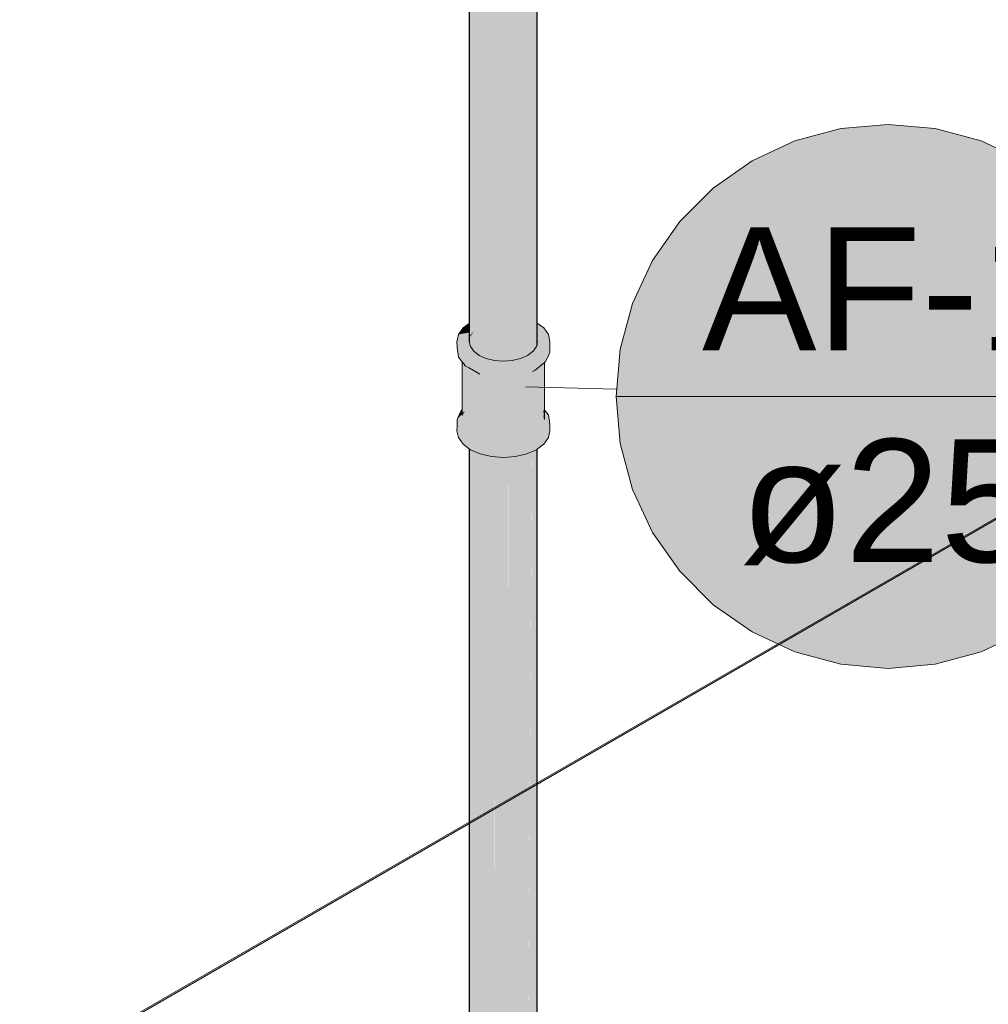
# Model space of a CAD drawing. Header units: millimetres. Extents: x 2 to 902, y -447 to 199.
# Tile 52 of 255: x 23.3 to 25.03, y 55.8 to 57.57. Entities that reach past the tile are written whole.
import ezdxf

# ---------------------------------------------------------------- set-up
doc = ezdxf.new("R2010")
doc.units = ezdxf.units.MM
doc.header["$MEASUREMENT"] = 0
doc.linetypes.add('NULL', pattern=[0])
for name, color, linetype, lineweight in [('AF-Colunas', 4, 'Continuous', 13), ('AF-Condutos', 4, 'Continuous', 25), ('AF-Indicação coluna', 5, 'Continuous', 13), ('IFC-Laje-Contorno', 134, 'Continuous', 5)]:
    doc.layers.add(name, color=color, linetype=linetype, lineweight=lineweight)
doc.styles.add('Arial', font='arial.ttf')

msp = doc.modelspace()

# ---------------------------------------------------------------- hatches: boundary and pattern name
at = {"layer": 'AF-Colunas', "linetype": 'Continuous'}
for points in [[(24.0852, 56.8186), (24.0935, 56.807), (24.1045, 56.7987), (24.1068, 56.797), (24.1045, 56.8024), (24.1068, 56.797), (24.124, 56.7894), (24.1441, 56.7846), (24.1657, 56.7829), (24.1872, 56.7846), (24.2073, 56.7894), (24.2246, 56.797), (24.2262, 56.7982), (24.2262, 56.8014), (24.2262, 56.7982), (24.2378, 56.807), (24.2329, 56.8199), (24.2262, 56.8143), (24.2329, 56.8199), (24.2378, 56.807), (24.2461, 56.8186), (24.249, 56.831), (24.2486, 56.8428), (24.2449, 56.8348), (24.2412, 56.8267), (24.2449, 56.8348), (24.2486, 56.8428), (24.2383, 56.8583), (24.2394, 56.8509), (24.2394, 56.851), (24.2393, 56.851), (24.2371, 56.8657), (24.2363, 56.871), (24.2363, 56.8711), (24.2363, 56.8717), (24.2363, 56.8711), (24.2363, 56.871), (24.239, 56.8634), (24.2394, 56.851), (24.2394, 56.8629), (24.2388, 56.8685), (24.2394, 56.8629), (24.2394, 56.8678), (24.2394, 56.9036), (24.2394, 56.9043), (24.2364, 56.9508), (24.2393, 56.9048), (24.2364, 56.9508), (24.2363, 56.9506), (24.2375, 56.9164), (24.2376, 56.9153), (24.2373, 56.9173), (24.2376, 56.9153), (24.2375, 56.9164), (24.2372, 56.9184), (24.2375, 56.9164), (24.2363, 56.9506), (24.2362, 56.9506), (24.236, 56.9505), (24.236, 56.9263), (24.236, 56.9254), (24.236, 56.8731), (24.2362, 56.872), (24.236, 56.8731), (24.236, 56.8729), (24.236, 56.8719), (24.2363, 56.8712), (24.2362, 56.8717), (24.2363, 56.8712), (24.237, 56.8658), (24.2363, 56.8712), (24.236, 56.8719), (24.236, 56.867), (24.236, 56.8719), (24.2328, 56.9478), (24.2351, 56.8731), (24.2353, 56.868), (24.236, 56.8437), (24.2353, 56.868), (24.2351, 56.8731), (24.2327, 56.8761), (24.2333, 56.8704), (24.2327, 56.8761), (24.2327, 56.8711), (24.2327, 56.8365), (24.2262, 56.8219), (24.2246, 56.813), (24.2127, 56.8082), (24.2246, 56.813), (24.2262, 56.8219), (24.2327, 56.8365), (24.2327, 56.8711), (24.2294, 56.8753), (24.2327, 56.8711), (24.2327, 56.8761), (24.2351, 56.8731), (24.2328, 56.9478), (24.2327, 56.9477), (24.2326, 56.9476), (24.2289, 56.8808), (24.2287, 56.8762), (24.2289, 56.8808), (24.2326, 56.9476), (24.2325, 56.9475), (24.2262, 56.9423), (24.2262, 56.943), (24.2231, 56.9408), (24.2215, 56.9385), (24.2231, 56.9408), (24.218, 56.9372), (24.218, 56.9356), (24.218, 56.9332), (24.2262, 56.9413), (24.218, 56.9332), (24.218, 56.8244), (24.2262, 56.8938), (24.2262, 56.8842), (24.2262, 56.8938), (24.2252, 56.8854), (24.2262, 56.8793), (24.2262, 56.8311), (24.2262, 56.8793), (24.2253, 56.8804), (24.2262, 56.8793), (24.2252, 56.8854), (24.2247, 56.8811), (24.218, 56.8244), (24.1985, 56.9211), (24.1969, 56.9209), (24.1969, 56.9199), (24.1969, 56.8159), (24.2009, 56.8034), (24.1969, 56.8159), (24.1969, 56.9209), (24.1985, 56.9211), (24.1985, 56.9212), (24.1985, 56.921), (24.2011, 56.9079), (24.212, 56.9242), (24.199, 56.9214), (24.212, 56.9242), (24.2011, 56.9079), (24.218, 56.8244), (24.218, 56.9256), (24.2171, 56.9254), (24.218, 56.9256), (24.217, 56.9317), (24.218, 56.9256), (24.218, 56.9323), (24.218, 56.9332), (24.1969, 56.9287), (24.1961, 56.9207), (24.1845, 56.814), (24.1869, 56.8013), (24.1729, 56.7991), (24.1585, 56.7998), (24.1729, 56.7991), (24.1869, 56.8013), (24.1845, 56.814), (24.1961, 56.9207), (24.1845, 56.9181), (24.1961, 56.9207), (24.1969, 56.9287), (24.218, 56.9332), (24.218, 56.9372), (24.2223, 56.9397), (24.2246, 56.941), (24.2262, 56.9423), (24.2262, 56.9425), (24.2262, 56.9423), (24.2315, 56.9467), (24.2329, 56.9479), (24.2323, 56.9485), (24.2262, 56.9438), (24.2323, 56.9485), (24.232, 56.9488), (24.2262, 56.944), (24.2246, 56.9426), (24.2239, 56.9421), (24.2227, 56.9402), (24.2127, 56.9362), (24.2009, 56.9314), (24.1845, 56.9268), (24.1721, 56.9249), (24.1836, 56.9179), (24.1721, 56.8121), (24.1721, 56.9162), (24.1721, 56.9154), (24.1721, 56.8121), (24.1834, 56.9158), (24.1752, 56.9161), (24.1834, 56.9158), (24.1836, 56.9179), (24.1721, 56.9249), (24.1711, 56.9162), (24.1593, 56.8127), (24.1711, 56.9162), (24.1593, 56.9166), (24.1711, 56.9162), (24.1721, 56.9249), (24.1845, 56.9268), (24.2009, 56.9314), (24.1869, 56.9293), (24.2009, 56.9314), (24.2127, 56.9362), (24.2207, 56.9394), (24.2227, 56.9402), (24.2239, 56.9421), (24.2246, 56.9426), (24.2241, 56.9424), (24.2246, 56.9431), (24.2241, 56.9424), (24.2246, 56.9426), (24.2262, 56.944), (24.2262, 56.9443), (24.2262, 56.9455), (24.2262, 56.9443), (24.2262, 56.944), (24.232, 56.9488), (24.2299, 56.9511), (24.2262, 56.9552), (24.2299, 56.9511), (24.232, 56.9488), (24.2323, 56.9485), (24.2329, 56.9479), (24.2327, 56.9493), (24.2329, 56.9479), (24.2334, 56.9499), (24.2339, 56.952), (24.2303, 56.9516), (24.2339, 56.952), (24.2361, 56.9604), (24.2314, 56.9533), (24.2262, 56.9555), (24.2314, 56.9533), (24.2361, 56.9604), (24.2262, 56.9561), (24.2361, 56.9604), (24.2378, 56.967), (24.2262, 56.9575), (24.2246, 56.957), (24.2262, 56.9575), (24.2262, 56.9582), (24.2262, 56.9575), (24.2378, 56.967), (24.2262, 56.9708), (24.2378, 56.967), (24.2461, 56.9786), (24.2412, 56.9547), (24.2449, 56.9628), (24.2486, 56.9708), (24.249, 56.991), (24.2461, 57.0034), (24.2378, 57.015), (24.2262, 57.0238), (24.2262, 57.0154), (24.2262, 57.0112), (24.2262, 57.0073), (24.2262, 57.0004), (24.2262, 56.9996), (24.2262, 56.9943), (24.2262, 56.9884), (24.2269, 56.991), (24.2262, 56.9816), (24.2262, 56.9803), (24.2262, 56.9816), (24.2269, 56.991), (24.2262, 56.9877), (24.2248, 56.9819), (24.2187, 56.9733), (24.209, 56.966), (24.1963, 56.9604), (24.2073, 56.9494), (24.1985, 56.9581), (24.1963, 56.9604), (24.1949, 56.9579), (24.1872, 56.9446), (24.1729, 56.9271), (24.1593, 56.9255), (24.1729, 56.9271), (24.1872, 56.9446), (24.1691, 56.9539), (24.1657, 56.9557), (24.1657, 56.9531), (24.1657, 56.9429), (24.1585, 56.9278), (24.1465, 56.9261), (24.1583, 56.9166), (24.1465, 56.8133), (24.1441, 56.8006), (24.1465, 56.8133), (24.1465, 56.9178), (24.1465, 56.917), (24.1498, 56.9169), (24.1465, 56.917), (24.1465, 56.8133), (24.1581, 56.9144), (24.1559, 56.9167), (24.1581, 56.9144), (24.1583, 56.9166), (24.1465, 56.9261), (24.1457, 56.9181), (24.1465, 56.9261), (24.1585, 56.9278), (24.1657, 56.9429), (24.1657, 56.9557), (24.1498, 56.9569), (24.135, 56.9604), (24.1441, 56.9446), (24.1441, 56.9286), (24.1441, 56.9446), (24.135, 56.9604), (24.1224, 56.966), (24.124, 56.9494), (24.131, 56.9321), (24.1349, 56.9293), (24.1349, 56.9212), (24.1349, 56.8165), (24.131, 56.8041), (24.1349, 56.8165), (24.1349, 56.9212), (24.1349, 56.9257), (24.1349, 56.9293), (24.1345, 56.9259), (24.1345, 56.9213), (24.1345, 56.9259), (24.1341, 56.9215), (24.1233, 56.8196), (24.1179, 56.8076), (24.1233, 56.8196), (24.1233, 56.9263), (24.1146, 56.9325), (24.1233, 56.9263), (24.1233, 56.9247), (24.1271, 56.9235), (24.1233, 56.9247), (24.1233, 56.8196), (24.1338, 56.9188), (24.131, 56.9224), (24.1338, 56.9188), (24.1341, 56.9215), (24.1349, 56.9293), (24.131, 56.9321), (24.124, 56.9494), (24.1224, 56.966), (24.1126, 56.9733), (24.1065, 56.9819), (24.1045, 56.9906), (24.1044, 56.991), (24.0896, 56.9814), (24.0852, 56.9786), (24.0905, 56.9794), (24.1045, 56.9815), (24.1044, 56.9815), (24.092, 56.9796), (24.0921, 56.9761), (24.0942, 56.9714), (24.0921, 56.9761), (24.092, 56.9796), (24.0907, 56.9794), (24.0908, 56.9788), (24.092, 56.9763), (24.0908, 56.9788), (24.092, 56.9711), (24.0908, 56.9788), (24.0907, 56.9794), (24.0908, 56.9788), (24.0907, 56.9794), (24.0905, 56.9794), (24.0852, 56.9786), (24.092, 56.9692), (24.092, 56.9585), (24.093, 56.9642), (24.0924, 56.9686), (24.0922, 56.9694), (24.0943, 56.9712), (24.0922, 56.9694), (24.0924, 56.9686), (24.0946, 56.9707), (24.1044, 56.98), (24.0946, 56.9707), (24.1044, 56.9799), (24.1045, 56.9801), (24.1044, 56.9799), (24.1045, 56.98), (24.1044, 56.9799), (24.1044, 56.9795), (24.1045, 56.9796), (24.1045, 56.9711), (24.1045, 56.9706), (24.1045, 56.9589), (24.1045, 56.9706), (24.1045, 56.9711), (24.1045, 56.9796), (24.1044, 56.9795), (24.1044, 56.9706), (24.1044, 56.9795), (24.1044, 56.9799), (24.0953, 56.969), (24.0959, 56.9678), (24.0953, 56.969), (24.1044, 56.9799), (24.0946, 56.9707), (24.0953, 56.9691), (24.0946, 56.9707), (24.0924, 56.9686), (24.093, 56.9642), (24.0935, 56.967), (24.0977, 56.9638), (24.1044, 56.9588), (24.1045, 56.9587), (24.1044, 56.9588), (24.0977, 56.9638), (24.1021, 56.9544), (24.0977, 56.9638), (24.0935, 56.967), (24.093, 56.9642), (24.0921, 56.959), (24.0924, 56.9586), (24.0925, 56.9585), (24.0931, 56.9636), (24.0925, 56.9585), (24.0942, 56.9564), (24.0946, 56.9559), (24.0961, 56.954), (24.0996, 56.9497), (24.1028, 56.9529), (24.0996, 56.9497), (24.0961, 56.954), (24.0946, 56.9559), (24.0942, 56.9564), (24.0925, 56.9585), (24.0924, 56.9586), (24.0921, 56.959), (24.092, 56.9585), (24.092, 56.9692), (24.0852, 56.9786), (24.1044, 56.991), (24.0824, 56.991), (24.0827, 56.9792), (24.084, 56.9709), (24.0852, 56.9626), (24.0913, 56.955), (24.092, 56.9542), (24.0951, 56.9503), (24.0974, 56.9474), (24.1044, 56.9434), (24.1045, 56.9436), (24.1044, 56.9437), (24.1044, 56.9494), (24.1044, 56.9546), (24.1044, 56.9494), (24.1044, 56.9437), (24.1045, 56.9492), (24.1045, 56.9538), (24.1045, 56.9547), (24.1045, 56.9538), (24.1045, 56.9492), (24.1044, 56.9437), (24.1045, 56.9442), (24.1044, 56.9437), (24.1045, 56.9436), (24.1049, 56.9431), (24.1054, 56.9472), (24.1068, 56.957), (24.1052, 56.9478), (24.1068, 56.957), (24.1054, 56.9472), (24.1076, 56.9425), (24.1054, 56.9472), (24.1049, 56.9431), (24.1077, 56.9415), (24.1082, 56.9412), (24.1179, 56.9356), (24.1233, 56.9324), (24.1142, 56.9377), (24.1083, 56.9411), (24.1051, 56.9429), (24.1054, 56.939), (24.1085, 56.9368), (24.1111, 56.935), (24.1085, 56.9368), (24.1054, 56.939), (24.1142, 56.8249), (24.1142, 56.9283), (24.1142, 56.9328), (24.1142, 56.8249), (24.1077, 56.8135), (24.1142, 56.8249), (24.1098, 56.8819), (24.1053, 56.8782), (24.1098, 56.8819), (24.1097, 56.8834), (24.1051, 56.8796), (24.1051, 56.878), (24.1051, 56.8796), (24.1097, 56.8834), (24.1051, 56.9429), (24.1047, 56.8793), (24.1047, 56.8777), (24.1051, 56.8301), (24.1045, 56.8153), (24.1051, 56.8301), (24.1045, 56.8293), (24.0974, 56.8194), (24.0913, 56.827), (24.0974, 56.8194), (24.1045, 56.8293), (24.1051, 56.8301), (24.1045, 56.8308), (24.1051, 56.8301), (24.1047, 56.8793), (24.1045, 56.8425), (24.103, 56.8763), (24.0999, 56.8737), (24.103, 56.8763), (24.1044, 56.8444), (24.1044, 56.8774), (24.1044, 56.8444), (24.1045, 56.8425), (24.1047, 56.8777), (24.1047, 56.8793), (24.1045, 56.9436), (24.1044, 56.8804), (24.1045, 56.8791), (24.1045, 56.8775), (24.1044, 56.8775), (24.1045, 56.8775), (24.1045, 56.8791), (24.1044, 56.8804), (24.1044, 56.8791), (24.1044, 56.8804), (24.0999, 56.9459), (24.0998, 56.9461), (24.0998, 56.946), (24.1029, 56.8778), (24.0998, 56.9461), (24.0996, 56.9462), (24.0996, 56.8751), (24.0996, 56.8735), (24.0996, 56.8749), (24.0991, 56.8736), (24.0986, 56.8727), (24.0991, 56.8736), (24.0996, 56.8749), (24.0996, 56.8751), (24.098, 56.8737), (24.098, 56.8722), (24.0981, 56.8715), (24.0996, 56.8368), (24.0981, 56.8715), (24.098, 56.8722), (24.0945, 56.8692), (24.0951, 56.8651), (24.0949, 56.8647), (24.0951, 56.8651), (24.0945, 56.8692), (24.098, 56.8722), (24.098, 56.8737), (24.0996, 56.8751), (24.0996, 56.8877), (24.0947, 56.949), (24.0989, 56.8861), (24.0946, 56.9491), (24.0945, 56.9511), (24.0946, 56.9491), (24.0975, 56.8831), (24.0945, 56.9511), (24.0942, 56.9514), (24.0932, 56.9526), (24.0942, 56.876), (24.0942, 56.8707), (24.0942, 56.869), (24.0942, 56.8632), (24.0942, 56.869), (24.0942, 56.8707), (24.0942, 56.876), (24.0942, 56.8759), (24.0942, 56.8759), (24.0942, 56.8759), (24.0932, 56.9527), (24.0939, 56.8754), (24.0939, 56.8754), (24.0939, 56.8754), (24.0932, 56.9527), (24.0931, 56.9528), (24.0931, 56.8736), (24.0931, 56.8736), (24.094, 56.8704), (24.0931, 56.8736), (24.0931, 56.8735), (24.0931, 56.8735), (24.0931, 56.8697), (24.094, 56.8688), (24.0931, 56.8697), (24.0931, 56.8735), (24.0929, 56.8732), (24.0929, 56.8731), (24.0929, 56.8732), (24.0931, 56.8735), (24.0931, 56.8735), (24.0931, 56.8736), (24.0931, 56.8736), (24.0922, 56.954), (24.0921, 56.954), (24.092, 56.9542), (24.092, 56.8712), (24.092, 56.8712), (24.0929, 56.8696), (24.0931, 56.8681), (24.0932, 56.8682), (24.0935, 56.8615), (24.0942, 56.8436), (24.094, 56.8628), (24.0942, 56.8436), (24.0852, 56.8346), (24.092, 56.8413), (24.092, 56.8486), (24.092, 56.8413), (24.0942, 56.8436), (24.0934, 56.8614), (24.0942, 56.8436), (24.0935, 56.8615), (24.0932, 56.8682), (24.0931, 56.8681), (24.0931, 56.8608), (24.0931, 56.8681), (24.0929, 56.8696), (24.092, 56.8712), (24.092, 56.8688), (24.0929, 56.868), (24.092, 56.8688), (24.092, 56.8672), (24.0921, 56.8673), (24.093, 56.8606), (24.0921, 56.8673), (24.092, 56.8672), (24.0926, 56.8596), (24.092, 56.8672), (24.0925, 56.8595), (24.0931, 56.8509), (24.092, 56.8499), (24.084, 56.8429), (24.0824, 56.831)], [(24.0935, 57.015), (24.0852, 57.0034), (24.1045, 57.0071), (24.1045, 57.0114), (24.1045, 57.0154), (24.1045, 57.0233)], [(24.1045, 57.0071), (24.1044, 57.0071), (24.1044, 57.0005), (24.1044, 57.0071), (24.0852, 57.0034), (24.0833, 56.995), (24.0847, 56.992), (24.0833, 56.995), (24.0824, 56.991), (24.0852, 56.991), (24.1044, 56.991), (24.1045, 56.9905), (24.1045, 56.9914), (24.1045, 56.9993), (24.1045, 56.9994), (24.0847, 56.9919), (24.1044, 56.9994), (24.1045, 56.9994), (24.1045, 57.0005), (24.1045, 57.0006)], [(24.1045, 57.0005), (24.1065, 57.0002), (24.1126, 57.0087)], [(24.246, 56.978), (24.2461, 56.9786), (24.2394, 56.9691), (24.2378, 56.967), (24.2394, 56.9637), (24.2453, 56.9766), (24.2394, 56.9637), (24.2378, 56.967), (24.2339, 56.952), (24.2389, 56.9628), (24.2339, 56.952), (24.2394, 56.9613), (24.2339, 56.952), (24.2329, 56.9479), (24.2394, 56.9532), (24.2412, 56.9547)], [(24.0931, 56.8736), (24.0931, 56.9528), (24.0922, 56.9539)], [(24.0942, 56.876), (24.0932, 56.9526), (24.0942, 56.8759), (24.0942, 56.876)], [(24.0989, 56.8861), (24.0947, 56.949), (24.0946, 56.951), (24.0945, 56.9511), (24.0946, 56.9491)], [(24.0996, 56.8877), (24.0948, 56.9489), (24.0996, 56.8877), (24.0996, 56.9447), (24.0996, 56.9462), (24.0987, 56.9467), (24.0974, 56.9474), (24.0947, 56.9509), (24.0946, 56.951), (24.0947, 56.949)], [(24.1963, 56.9604), (24.1815, 56.9569), (24.1657, 56.9557), (24.1872, 56.9446)], [(24.236, 56.8719), (24.236, 56.9505), (24.2328, 56.9478)], [(24.2394, 56.9043), (24.2394, 56.9532), (24.2364, 56.9508)], [(24.0999, 56.946), (24.0998, 56.9461), (24.0999, 56.9459), (24.1044, 56.9433), (24.1044, 56.9434), (24.1043, 56.9435)], [(24.1044, 56.8804), (24.1045, 56.9432), (24.1044, 56.9434), (24.1044, 56.9433), (24.0999, 56.9459)], [(24.1045, 56.9433), (24.1045, 56.9436), (24.1044, 56.9437)], [(24.1045, 56.9433), (24.1049, 56.9431), (24.1045, 56.9436), (24.1044, 56.9434)], [(24.1045, 56.9433), (24.1044, 56.9434), (24.1045, 56.9432)], [(24.1045, 56.9436), (24.1049, 56.9431), (24.1051, 56.9429), (24.1049, 56.9431)], [(24.1045, 56.9436), (24.1045, 56.9436), (24.1047, 56.9434)], [(24.1045, 56.9432), (24.1047, 56.8793), (24.1051, 56.9429), (24.105, 56.9429), (24.1049, 56.9431), (24.1045, 56.9433)], [(24.0824, 56.831), (24.0836, 56.8403), (24.084, 56.8429), (24.0931, 56.8509), (24.092, 56.8672), (24.092, 56.8583), (24.0953, 56.8655), (24.0827, 56.8512), (24.0825, 56.8379)], [(24.0902, 56.8673), (24.0864, 56.8593), (24.0827, 56.8512), (24.092, 56.8617), (24.092, 56.8632), (24.092, 56.8653), (24.092, 56.8685), (24.092, 56.8686)], [(24.0902, 56.8673), (24.092, 56.8686), (24.092, 56.8688)], [(24.2383, 56.8583), (24.2393, 56.851), (24.239, 56.8634), (24.2363, 56.871), (24.2372, 56.8656)], [(24.2394, 56.8674), (24.2394, 56.8655), (24.2394, 56.8641), (24.2394, 56.8625), (24.2394, 56.8574), (24.2394, 56.8566), (24.2486, 56.8428), (24.2474, 56.8511), (24.2461, 56.8595), (24.24, 56.867)]]:
    msp.add_hatch(color=4, dxfattribs=at).paths.add_polyline_path(points)
at = {"layer": 'AF-Condutos', "linetype": 'Continuous'}
for points in [[(24.1065, 56.9819), (24.1079, 56.98), (24.1081, 56.9797), (24.1095, 56.9778), (24.1111, 56.9745), (24.1111, 56.9755), (24.1111, 57.0283), (24.1111, 56.9754), (24.1111, 56.9745), (24.1114, 56.9743), (24.1114, 56.9751), (24.1126, 56.9733), (24.1208, 56.9672), (24.1214, 56.9667), (24.1224, 56.966), (24.1247, 56.965), (24.1268, 56.9641), (24.1271, 56.9639), (24.1271, 57.0403), (24.1271, 57.0618), (24.1271, 59.1235), (24.1119, 57.0406), (24.1118, 57.0288), (24.1118, 57.0405), (24.1111, 59.135), (24.1111, 57.0395), (24.1111, 57.1171), (24.1111, 59.135), (24.1049, 57.09), (24.1048, 57.0307), (24.1047, 57.0235), (24.1047, 57.0307), (24.1047, 57.0891), (24.1047, 57.0235), (24.1049, 57.09), (24.1111, 59.135), (24.1118, 57.0288), (24.1271, 59.1235), (24.1271, 56.9639), (24.1275, 56.9637), (24.135, 56.9604), (24.149, 56.9571), (24.1498, 56.9569), (24.1498, 59.1169), (24.1498, 56.9569), (24.1503, 56.9567), (24.1752, 59.1161), (24.1503, 56.9568), (24.1657, 56.9557), (24.1752, 56.9564), (24.1757, 56.9564), (24.1757, 56.9555), (24.1815, 56.9569), (24.1963, 56.9604), (24.199, 56.9616), (24.199, 59.1214), (24.199, 56.9616), (24.1994, 56.9617), (24.217, 59.1317), (24.2, 57.0435), (24.212, 56.9683), (24.217, 56.9696), (24.217, 56.9721), (24.217, 57.0307), (24.217, 56.9721), (24.2172, 56.9722), (24.2187, 56.9733), (24.2213, 56.977), (24.2227, 56.9789), (24.2248, 56.9819), (24.2262, 56.9837), (24.2262, 56.9877), (24.2262, 57.0238), (24.2262, 57.0313), (24.2262, 57.0908), (24.2262, 59.1455), (24.2178, 57.1273), (24.2175, 57.0434), (24.2174, 57.0304), (24.2262, 59.1455), (24.2248, 59.1602), (24.1657, 59.151), (24.2248, 59.1602), (24.2133, 59.1733), (24.1935, 59.1825), (24.1689, 59.1863), (24.1437, 59.184), (24.1224, 59.176), (24.1085, 59.1637), (24.1045, 59.1492), (24.1045, 57.0882), (24.1045, 57.0303), (24.1045, 57.0233), (24.1045, 56.9906), (24.1046, 56.9901)], [(24.209, 56.966), (24.2115, 56.9679), (24.212, 56.9683), (24.2, 57.0435), (24.1994, 56.9617)], [(24.1082, 56.9412), (24.1083, 56.9411), (24.1108, 56.9396), (24.1107, 56.9398)], [(24.1111, 56.9395), (24.1108, 56.9397), (24.1111, 56.9394)], [(24.1108, 56.9397), (24.1108, 56.9396), (24.1111, 56.9394)], [(24.1111, 56.9395), (24.1111, 56.9394), (24.1233, 56.9324), (24.1179, 56.9356)], [(24.111, 56.7938), (24.1111, 56.855), (24.1045, 56.8692)], [(24.1045, 56.798), (24.1047, 54.0945), (24.111, 56.7938), (24.1108, 56.7952), (24.1068, 56.797), (24.1045, 56.7987)], [(24.1095, 54.0133), (24.1047, 54.0945), (24.1045, 56.7987), (24.1045, 54.0944), (24.1046, 54.0162)], [(24.1047, 54.0945), (24.1095, 54.0133), (24.111, 54.0126), (24.1111, 54.0126), (24.1111, 54.0993), (24.1111, 56.7951), (24.111, 56.7951)], [(24.1111, 56.7925), (24.1111, 53.986), (24.1268, 56.7881), (24.1267, 56.7887), (24.124, 56.7894), (24.1111, 56.7951)], [(24.2247, 54.0145), (24.2262, 54.0157), (24.2262, 54.0949), (24.2262, 56.7982), (24.2259, 56.798), (24.2174, 54.1015), (24.217, 56.7913), (24.217, 54.1018), (24.217, 56.7937), (24.2167, 56.7935), (24.1999, 54.1147), (24.199, 56.7857), (24.199, 54.1153), (24.199, 56.7874), (24.1986, 56.7873), (24.1766, 54.1322), (24.1755, 54.0011), (24.1872, 54.002), (24.1946, 54.0038), (24.199, 54.0049), (24.1992, 54.0049), (24.2073, 54.0068), (24.2135, 54.0096), (24.217, 54.0111), (24.2171, 54.0112), (24.2246, 54.0145)], [(24.2166, 56.7916), (24.2167, 56.7935), (24.2073, 56.7894), (24.199, 56.7874), (24.199, 56.7857), (24.1999, 54.1147)], [(24.2259, 56.7976), (24.2259, 56.798), (24.2246, 56.797), (24.217, 56.7937), (24.217, 56.7913), (24.2174, 54.1015)], [(24.1268, 56.7887), (24.1113, 54.0125), (24.1271, 54.0061), (24.1274, 54.006), (24.1271, 56.7886)], [(24.1271, 56.7859), (24.1274, 54.006), (24.1494, 56.7833), (24.1494, 56.7842), (24.1491, 56.7842), (24.1441, 56.7846), (24.1271, 56.7886)], [(24.1752, 54.0011), (24.1755, 54.0011), (24.1766, 54.1322), (24.1752, 56.7817), (24.1752, 54.1332), (24.1752, 56.7836), (24.1748, 56.7836), (24.1514, 54.1512), (24.1498, 56.7841), (24.1494, 56.7842), (24.1287, 54.1683), (24.1498, 54.0007), (24.1498, 54.1524), (24.1498, 54.0016), (24.1501, 54.0016), (24.1657, 54.0004), (24.1709, 54.0008)], [(24.1499, 56.7817), (24.1514, 54.1512), (24.1748, 56.7822), (24.1748, 56.7836), (24.1742, 56.7836), (24.1657, 56.7829), (24.1499, 56.7841)], [(24.1986, 56.7854), (24.1986, 56.7873), (24.1872, 56.7846), (24.1753, 56.7837), (24.1753, 56.7817), (24.1766, 54.1322)]]:
    msp.add_hatch(color=151, dxfattribs=at).paths.add_polyline_path(points)
at = {"layer": 'AF-Indicação coluna', "linetype": 'Continuous'}
msp.add_hatch(color=161, dxfattribs=at).paths.add_polyline_path([(25.3414, 56.8925), (25.334, 56.9771), (25.3121, 57.0591), (25.2762, 57.136), (25.2275, 57.2055), (25.1675, 57.2656), (25.0979, 57.3143), (25.021, 57.3501), (24.939, 57.3721), (24.8544, 57.3795), (24.7698, 57.3721), (24.6878, 57.3501), (24.6109, 57.3143), (24.5414, 57.2656), (24.4813, 57.2055), (24.4326, 57.136), (24.3968, 57.0591), (24.3748, 56.9771), (24.3674, 56.8925), (24.3748, 56.8079), (24.3968, 56.7259), (24.4326, 56.649), (24.4813, 56.5794), (24.5414, 56.5194), (24.6109, 56.4707), (24.6878, 56.4348), (24.7698, 56.4129), (24.8544, 56.4055), (24.939, 56.4129), (25.021, 56.4348), (25.0979, 56.4707), (25.1675, 56.5194), (25.2275, 56.5794), (25.2762, 56.649), (25.3121, 56.7259), (25.334, 56.8079), (25.3414, 56.8925)])

# ---------------------------------------------------------------- linework, layer by layer
at = {"layer": 'AF-Colunas'}
for p, q in [((24.1045, 57.0233), (24.0935, 57.015)), ((24.2378, 57.015), (24.2262, 57.0238)), ((24.0852, 57.0034), (24.0833, 56.995)), ((24.0935, 57.015), (24.0852, 57.0034)), ((24.2461, 57.0034), (24.2378, 57.015)), ((24.249, 56.991), (24.2461, 57.0034)), ((24.0833, 56.995), (24.0824, 56.991)), ((24.0824, 56.991), (24.0827, 56.9792)), ((24.1045, 56.9906), (24.1044, 56.991)), ((24.1065, 56.9819), (24.1045, 56.9906)), ((24.2262, 56.9877), (24.2248, 56.9819)), ((24.2269, 56.991), (24.2262, 56.9877)), ((24.2486, 56.9708), (24.249, 56.991)), ((24.0827, 56.9792), (24.084, 56.9709)), ((24.084, 56.9709), (24.0852, 56.9626)), ((24.1126, 56.9733), (24.1065, 56.9819)), ((24.1224, 56.966), (24.1126, 56.9733)), ((24.135, 56.9604), (24.1224, 56.966)), ((24.209, 56.966), (24.1963, 56.9604)), ((24.2187, 56.9733), (24.209, 56.966)), ((24.2248, 56.9819), (24.2187, 56.9733)), ((24.2449, 56.9628), (24.2486, 56.9708)), ((24.0852, 56.9626), (24.0913, 56.955)), ((24.0913, 56.955), (24.092, 56.9542)), ((24.092, 56.9542), (24.0951, 56.9503)), ((24.092, 56.9542), (24.092, 56.8712)), ((24.0951, 56.9503), (24.0974, 56.9474)), ((24.1498, 56.9569), (24.135, 56.9604)), ((24.1657, 56.9557), (24.1498, 56.9569)), ((24.1815, 56.9569), (24.1657, 56.9557)), ((24.1963, 56.9604), (24.1815, 56.9569)), ((24.2315, 56.9467), (24.2329, 56.9479)), ((24.2329, 56.9479), (24.2394, 56.9532)), ((24.2394, 56.9532), (24.2412, 56.9547)), ((24.2394, 56.9043), (24.2394, 56.9532)), ((24.2412, 56.9547), (24.2449, 56.9628)), ((24.0974, 56.9474), (24.1044, 56.9434)), ((24.1045, 56.9436), (24.1044, 56.9437)), ((24.1044, 56.9434), (24.1045, 56.9433)), ((24.1049, 56.9431), (24.1045, 56.9436)), ((24.1045, 56.9433), (24.1049, 56.9431)), ((24.1051, 56.9429), (24.1049, 56.9431)), ((24.1049, 56.9431), (24.1077, 56.9415)), ((24.1083, 56.9411), (24.1051, 56.9429)), ((24.1077, 56.9415), (24.1082, 56.9412)), ((24.1082, 56.9412), (24.1179, 56.9356)), ((24.1142, 56.9377), (24.1083, 56.9411)), ((24.1233, 56.9324), (24.1142, 56.9377)), ((24.1179, 56.9356), (24.1233, 56.9324)), ((24.218, 56.9372), (24.2223, 56.9397)), ((24.2223, 56.9397), (24.2246, 56.941)), ((24.2246, 56.941), (24.2262, 56.9423)), ((24.2262, 56.9423), (24.2315, 56.9467)), ((24.2394, 56.9036), (24.2394, 56.9043)), ((24.2394, 56.8678), (24.2394, 56.9036)), ((24.0902, 56.8673), (24.0864, 56.8593)), ((24.092, 56.8688), (24.0902, 56.8673)), ((24.092, 56.8712), (24.092, 56.8712)), ((24.092, 56.8712), (24.092, 56.8688)), ((24.092, 56.8688), (24.092, 56.8672)), ((24.092, 56.8672), (24.092, 56.8583)), ((24.092, 56.8583), (24.0953, 56.8655)), ((24.2394, 56.8629), (24.2394, 56.8678)), ((24.2394, 56.851), (24.2394, 56.8629)), ((24.2461, 56.8595), (24.24, 56.867)), ((24.2474, 56.8511), (24.2461, 56.8595)), ((24.0827, 56.8512), (24.0825, 56.8379)), ((24.0864, 56.8593), (24.0827, 56.8512)), ((24.2383, 56.8583), (24.2394, 56.8509)), ((24.2394, 56.8509), (24.2394, 56.851)), ((24.2486, 56.8428), (24.2474, 56.8511)), ((24.249, 56.831), (24.2486, 56.8428)), ((24.0825, 56.8379), (24.0824, 56.831)), ((24.0824, 56.831), (24.0852, 56.8186)), ((24.2461, 56.8186), (24.249, 56.831)), ((24.0852, 56.8186), (24.0935, 56.807)), ((24.0935, 56.807), (24.1045, 56.7987)), ((24.2262, 56.7982), (24.2378, 56.807)), ((24.2378, 56.807), (24.2461, 56.8186)), ((24.1045, 56.7987), (24.1068, 56.797)), ((24.1068, 56.797), (24.124, 56.7894)), ((24.124, 56.7894), (24.1441, 56.7846)), ((24.1872, 56.7846), (24.2073, 56.7894)), ((24.2073, 56.7894), (24.2246, 56.797)), ((24.2246, 56.797), (24.2262, 56.7982)), ((24.1441, 56.7846), (24.1657, 56.7829)), ((24.1657, 56.7829), (24.1872, 56.7846))]:
    msp.add_line(p, q, dxfattribs=at)
at = {"layer": 'AF-Condutos'}
for p, q in [((24.1045, 59.1492), (24.1045, 57.0882)), ((24.2262, 57.0908), (24.2262, 59.1455)), ((24.2262, 57.0313), (24.2262, 57.0908)), ((24.1045, 57.0882), (24.1045, 57.0303)), ((24.1045, 57.0303), (24.1045, 57.0233)), ((24.1045, 57.0233), (24.1045, 56.9906)), ((24.2262, 57.0238), (24.2262, 57.0313)), ((24.2262, 56.9877), (24.2262, 57.0238)), ((24.2262, 56.9837), (24.2262, 56.9877)), ((24.1082, 56.9412), (24.1083, 56.9411)), ((24.1045, 56.7987), (24.1045, 54.0944)), ((24.2262, 54.0949), (24.2262, 56.7982))]:
    msp.add_line(p, q, dxfattribs=at)
at = {"layer": 'AF-Indicação coluna'}
for p, q in [((24.3676, 56.9056), (24.2057, 56.9099)), ((24.3674, 56.8925), (25.3414, 56.8925))]:
    msp.add_line(p, q, dxfattribs=at)
msp.add_lwpolyline([(25.0979, 57.3143), (25.021, 57.3501), (24.939, 57.3721), (24.8544, 57.3795), (24.7698, 57.3721), (24.6878, 57.3501), (24.6109, 57.3143), (24.5414, 57.2656), (24.4813, 57.2055), (24.4326, 57.136), (24.3968, 57.0591), (24.3748, 56.9771), (24.3674, 56.8925), (24.3748, 56.8079), (24.3968, 56.7259), (24.4326, 56.649), (24.4813, 56.5794), (24.5414, 56.5194), (24.6109, 56.4707), (24.6878, 56.4348), (24.7698, 56.4129), (24.8544, 56.4055), (24.939, 56.4129), (25.021, 56.4348), (25.0979, 56.4707)], dxfattribs=at)
at = {"layer": 'IFC-Laje-Contorno', "color": 7, "lineweight": 5}
for p, q in [((23.2993, 55.6657), (26.4564, 57.4884)), ((23.3016, 55.6643), (26.4588, 57.4871))]:
    msp.add_line(p, q, dxfattribs=at)

# ---------------------------------------------------------------- texts
at = {"layer": 'AF-Indicação coluna', "linetype": 'NULL', "char_height": 0.22, "attachment_point": 8, "line_spacing_factor": 0.6, "style": 'Arial'}
for s, insert, width in [('AF-1', (24.8544, 56.9751), 1.332073), ('ø25', (24.8544, 56.5899), 1.059085)]:
    msp.add_mtext(s, dxfattribs=dict(at, insert=insert, width=width))

doc.saveas('drawing.dxf')
